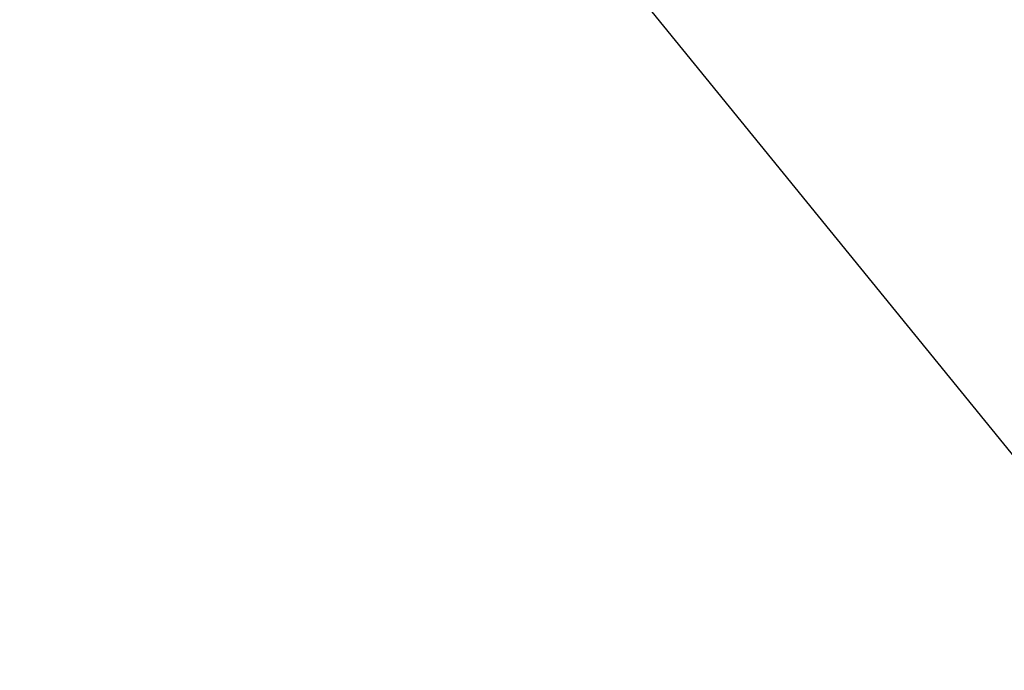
# Model space of a CAD drawing. Extents: x 0 to 363660, y 0 to 4201329.
# Tile 138 of 256: x 360216.576 to 360217.616, y 4200494.707 to 4200495.394. Entities that reach past the tile are written whole.
import ezdxf

# ---------------------------------------------------------------- set-up
doc = ezdxf.new("R2010")
doc.units = 0
doc.header["$LTSCALE"] = 0.5
doc.header["$MEASUREMENT"] = 0
doc.layers.add('(014) Водопровод', color=5, linetype='ИК_Водопровод -------в--------')
doc.layers.add('.', color=7, linetype='Continuous', lineweight=15)
doc.styles.get("Standard").update_dxf_attribs({"font": 'times.ttf'})
doc.linetypes.add('ИК_Водопровод -------в--------', pattern='A,9,-0.6,["В",Standard,S=1.2,R=0,X=0,Y=-0.6],-1.2', length=10.8)

# ---------------------------------------------------------------- blocks, each defined once
blk = doc.blocks.new('gergrgrre')
at = {"layer": '(014) Водопровод', "flags": 128}
blk.add_lwpolyline([(360036.4378, 4200773.0145), (360047.0977, 4200750.3105), (360089.7596, 4200681.101), (360107.6188, 4200655.7963), (360141.8255, 4200594.0387), (360149.3453, 4200579.9984), (360206.507, 4200508.6105), (360230.262, 4200479.3873), (360306.2812, 4200388.525), (360409.1536, 4200291.5533), (360456.1144, 4200244.1908), (360490.7928, 4200199.3371)], dxfattribs=at)

msp = doc.modelspace()

# ---------------------------------------------------------------- hatches: boundary and pattern name
at = {"layer": '.', "ltscale": 0.149071}
h = msp.add_hatch(color=256, dxfattribs=at)
h.dxf.hatch_style = 1
h.set_gradient(color1=(255, 255, 255), tint=1)
h.paths.add_polyline_path([(359890.2408, 4200193.8911), (361190.2408, 4200193.8911), (361190.2408, 4201328.8911), (359890.2408, 4201328.8911)])
h.paths.add_polyline_path([(359905.2408, 4201313.8911), (361175.2408, 4201313.8911), (361175.2408, 4200208.8911), (359905.2408, 4200208.8911)], flags=16)

# ---------------------------------------------------------------- block references
at = {"linetype": 'Continuous'}
msp.add_blockref('gergrgrre', (0, 0), dxfattribs=at)

doc.saveas('drawing.dxf')
